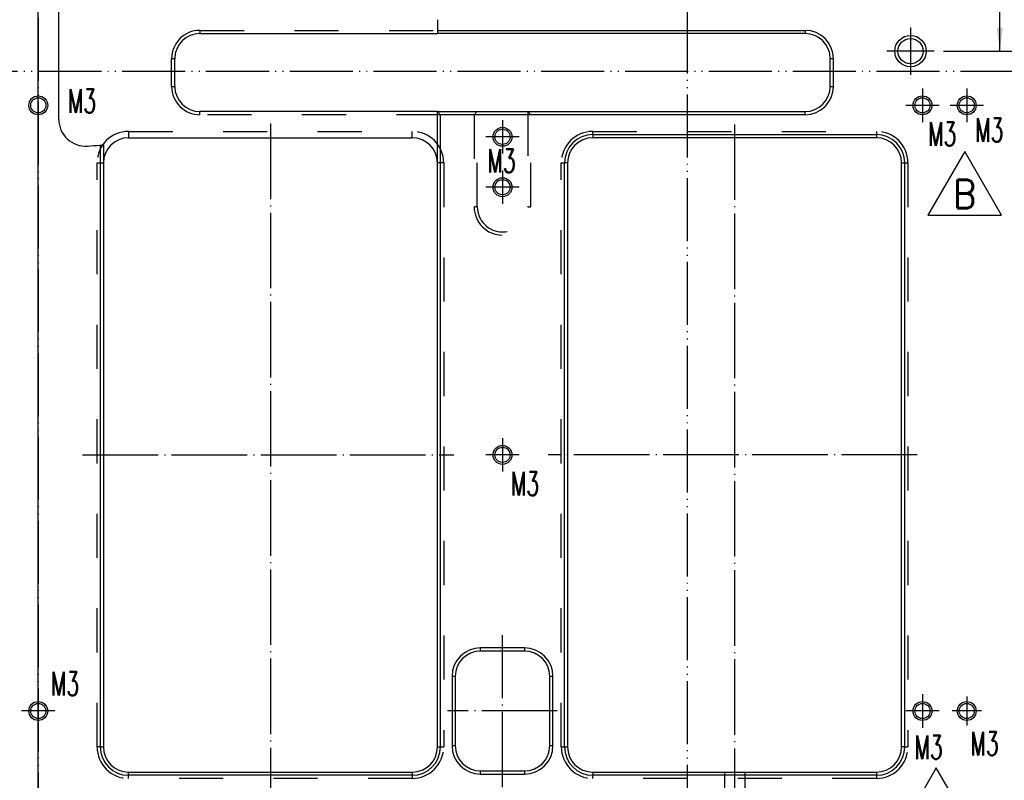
# Model space of a CAD drawing. Header units: inches. Extents: x -429 to 435, y -270 to 288.
# Tile 5 of 20: x -136 to -32, y -100 to -20. Entities that reach past the tile are written whole.
import ezdxf

# ---------------------------------------------------------------- set-up
doc = ezdxf.new("R2010")
doc.units = ezdxf.units.IN
for name, pattern in [('DASHED', [15, 7, -8]), ('DOT_CENTER', [14, 12, -1, 0, -1]), ('PHANTOM', [13, 10, -1, 0, -1, 0, -1])]:
    doc.linetypes.add(name, pattern=pattern)
doc.layers.add('1', color=7, linetype='Continuous')
doc.styles.add('CONVERTER_12', font='txt.shx', dxfattribs={"width": 0.63})
doc.styles.add('CONVERTER_13', font='txt.shx', dxfattribs={"width": 0.9})
doc.dimstyles.new('ME10_DIM_107', dxfattribs={"dimtxt": 4.5, "dimasz": 3.75, "dimexe": 3, "dimexo": 1.5, "dimgap": 1.5, "dimtad": 0, "dimdsep": 46, "dimtxsty": 'CONVERTER_12', "dimsah": 1, "dimcen": 0.09, "dimclrd": 3, "dimclre": 3, "dimclrt": 3, "dimadec": 0, "dimazin": 0, "dimtol": 1, "dimtp": 0.05, "dimtm": 0.05, "dimtfac": 0.7, "dimtdec": 0, "dimtix": 1, "dimtmove": 0, "dimatfit": 3, "dimfxl": 1, "dimtolj": 1, "dimtzin": 0, "dimarcsym": 0})
doc.dimstyles.new('ME10_DIM_116', dxfattribs={"dimtxt": 4.5, "dimasz": 3.75, "dimexe": 3, "dimexo": 1.5, "dimgap": 1.5, "dimtad": 0, "dimdsep": 46, "dimtxsty": 'CONVERTER_12', "dimsah": 1, "dimcen": 0.09, "dimclrd": 3, "dimclre": 3, "dimclrt": 3, "dimadec": 0, "dimazin": 0, "dimtfac": 1, "dimtdec": 4, "dimtix": 1, "dimtmove": 0, "dimatfit": 3, "dimfxl": 1, "dimtolj": 1, "dimtzin": 0, "dimarcsym": 0})
doc.dimstyles.new('ME10_DIM_117', dxfattribs={"dimtxt": 4.5, "dimasz": 3.75, "dimexe": 3, "dimexo": 1.5, "dimgap": 1.5, "dimtad": 0, "dimdsep": 46, "dimtxsty": 'CONVERTER_12', "dimsah": 1, "dimcen": 0.09, "dimclrd": 3, "dimclre": 3, "dimclrt": 3, "dimadec": 0, "dimazin": 0, "dimtfac": 1, "dimtdec": 4, "dimtix": 1, "dimtmove": 0, "dimatfit": 3, "dimfxl": 1, "dimtolj": 1, "dimtzin": 0, "dimarcsym": 0})
doc.dimstyles.new('ME10_DIM_118', dxfattribs={"dimtxt": 4.5, "dimasz": 3.75, "dimexe": 3, "dimexo": 1.5, "dimgap": 1.5, "dimtad": 0, "dimdsep": 46, "dimtxsty": 'CONVERTER_12', "dimsah": 1, "dimcen": 0.09, "dimclrd": 3, "dimclre": 3, "dimclrt": 3, "dimadec": 0, "dimazin": 0, "dimtfac": 1, "dimtdec": 4, "dimtix": 1, "dimtmove": 0, "dimatfit": 3, "dimfxl": 1, "dimtolj": 1, "dimtzin": 0, "dimarcsym": 0})
doc.dimstyles.new('ME10_DIM_93', dxfattribs={"dimtxt": 4.5, "dimasz": 3.75, "dimexe": 3, "dimexo": 1.5, "dimgap": 1.5, "dimtad": 0, "dimdsep": 46, "dimtxsty": 'CONVERTER_12', "dimsah": 1, "dimcen": 0.09, "dimclrd": 3, "dimclre": 3, "dimclrt": 3, "dimadec": 0, "dimazin": 0, "dimtol": 1, "dimtp": 0.03, "dimtm": 0.03, "dimtfac": 0.7, "dimtdec": 0, "dimtix": 1, "dimtmove": 0, "dimatfit": 3, "dimfxl": 1, "dimtolj": 1, "dimtzin": 0, "dimarcsym": 0})
doc.dimstyles.new('ME10_DIM_94', dxfattribs={"dimtxt": 4.5, "dimasz": 3.75, "dimexe": 3, "dimexo": 1.5, "dimgap": 1.5, "dimtad": 0, "dimdsep": 46, "dimtxsty": 'CONVERTER_12', "dimsah": 1, "dimcen": 0.09, "dimclrd": 3, "dimclre": 3, "dimclrt": 3, "dimadec": 0, "dimazin": 0, "dimtol": 1, "dimtp": 0.03, "dimtm": 0.03, "dimtfac": 0.7, "dimtdec": 0, "dimtix": 1, "dimtmove": 0, "dimatfit": 3, "dimfxl": 1, "dimtolj": 1, "dimtzin": 0, "dimarcsym": 0})

# ---------------------------------------------------------------- blocks, each defined once
blk = doc.blocks.new('REV_TRIANGLE__26', base_point=(-39, -103.6))
at = {"layer": '1', "color": 7, "linetype": 'Continuous'}
for p, q in [((-39, -99.1), (-42.9, -105.85)), ((-35.1, -105.85), (-39, -99.1)), ((-42.9, -105.85), (-35.1, -105.85))]:
    blk.add_line(p, q, dxfattribs=at)
at = {"layer": '1', "color": 3, "insert": (-39, -103.6), "char_height": 3, "attachment_point": 5, "line_spacing_factor": 1.080432, "style": 'CONVERTER_13'}
blk.add_mtext('B', dxfattribs=at)
blk = doc.blocks.new('REV_TRIANGLE__27', base_point=(-36, -38.38))
at = {"layer": '1', "color": 7, "linetype": 'Continuous'}
for p, q in [((-36, -33.88), (-39.9, -40.63)), ((-32.1, -40.63), (-36, -33.88)), ((-39.9, -40.63), (-32.1, -40.63))]:
    blk.add_line(p, q, dxfattribs=at)
at = {"layer": '1', "color": 3, "insert": (-36, -38.38), "char_height": 3, "attachment_point": 5, "line_spacing_factor": 1.080432, "style": 'CONVERTER_13'}
blk.add_mtext('B', dxfattribs=at)
blk = doc.blocks.new('D-D__30')
at = {"layer": '1', "color": 4, "linetype": 'PHANTOM'}
blk.add_line((-333.99, -38.1), (86.61, -38.1), dxfattribs=at)
blk = doc.blocks.new('A-A__33', base_point=(-201, -223.2))
at = {"layer": '1', "color": 4, "linetype": 'PHANTOM'}
blk.add_line((-201, 302.88), (-201, -184.54), dxfattribs=at)
blk = doc.blocks.new('B-B__34')
at = {"layer": '1', "color": 4, "linetype": 'PHANTOM'}
blk.add_line((-98, -184.76), (-98, 6.68), dxfattribs=at)
blk = doc.blocks.new('E7018-24196_large_stiffener__35', base_point=(-501, -178.3))
at = {"color": 7, "linetype": 'Continuous'}
for p, q in [((-197.75, -45.73), (-197.75, -7.28)), ((-137.67, -29.91), (-137.67, -31.6)), ((-175.34, -32.1), (-137.67, -32.1)), ((-137.67, -31.6), (-137.67, -32.1)), ((-137.67, -31.6), (-79.34, -31.6)), ((-79.34, -32.1), (-137.67, -32.1)), ((-179.34, -40.5), (-179.34, -36.1)), ((-75.34, -40.5), (-75.34, -36.1)), ((-74.84, -40.5), (-74.84, -36.1)), ((-137.67, -44.5), (-175.34, -44.5)), ((-137.17, -45), (-137.67, -44.5)), ((-137.67, -52.64), (-137.67, -44.5)), ((-137.67, -44.5), (-79.34, -44.5)), ((-79.34, -45), (-137.17, -45)), ((-137.17, -145.32), (-137.17, -45)), ((-113.01, -48.14), (-68.01, -48.14)), ((-191.17, -49.8), (-191.17, -145.32)), ((-190.67, -49.76), (-190.67, -52.64)), ((-186.67, -48.64), (-141.67, -48.64)), ((-68.01, -48.64), (-113.01, -48.64)), ((-190.67, -52.64), (-190.67, -145.32)), ((-137.67, -145.32), (-137.67, -52.64)), ((-117.51, -145.32), (-117.51, -52.64)), ((-117.01, -52.64), (-117.01, -145.32)), ((-64.01, -145.32), (-64.01, -52.64)), ((-63.51, -145.32), (-63.51, -52.64)), ((-123.84, -129.62), (-130.84, -129.62)), ((-123.84, -130.12), (-130.84, -130.12)), ((-135.34, -134.12), (-135.34, -145.12)), ((-134.84, -134.12), (-134.84, -145.12)), ((-119.84, -145.12), (-119.84, -134.12)), ((-119.34, -145.12), (-119.34, -134.12)), ((-186.67, -149.32), (-141.67, -149.32)), ((-141.67, -149.82), (-186.67, -149.82)), ((-130.84, -149.12), (-123.84, -149.12)), ((-130.84, -149.62), (-123.84, -149.62)), ((-113.01, -149.32), (-92.11, -149.32)), ((-68.01, -149.82), (-113.01, -149.82)), ((-92.11, -149.32), (-88.91, -149.32)), ((-88.91, -149.32), (-68.01, -149.32))]:
    blk.add_line(p, q, dxfattribs=at)
at = {"color": 3, "linetype": 'DASHED'}
for p, q in [((-175.34, -31.6), (-175.34, -32.1)), ((-175.34, -31.6), (-137.67, -31.6)), ((-179.34, -36.1), (-179.84, -36.1)), ((-179.84, -40.5), (-179.84, -36.1)), ((-179.84, -40.5), (-179.34, -40.5)), ((-175.34, -45), (-175.34, -44.5)), ((-137.17, -45), (-175.34, -45)), ((-131.84, -45), (-131.34, -44.5)), ((-131.84, -45), (-131.84, -59.6)), ((-131.34, -59.6), (-131.34, -44.5)), ((-123.34, -44.5), (-122.84, -45)), ((-123.34, -44.5), (-123.34, -59.6)), ((-122.84, -59.6), (-122.84, -45)), ((-186.67, -47.64), (-141.67, -47.64)), ((-186.67, -47.64), (-186.67, -48.64)), ((-141.67, -48.64), (-141.67, -47.64)), ((-113.01, -47.64), (-68.01, -47.64)), ((-113.01, -48.14), (-113.01, -47.64)), ((-68.01, -47.64), (-68.01, -48.14)), ((-191.67, -145.32), (-191.67, -52.64)), ((-191.67, -52.64), (-190.67, -52.64)), ((-136.67, -52.64), (-137.67, -52.64)), ((-136.67, -52.64), (-136.67, -145.32)), ((-118.01, -145.32), (-118.01, -52.64)), ((-118.01, -52.64), (-117.51, -52.64)), ((-63.51, -52.64), (-63.01, -52.64)), ((-63.01, -52.64), (-63.01, -145.32)), ((-131.34, -59.6), (-131.84, -59.6)), ((-123.34, -59.6), (-122.84, -59.6)), ((-191.17, -145.32), (-191.67, -145.32)), ((-137.17, -145.32), (-136.67, -145.32)), ((-118.01, -145.32), (-117.51, -145.32)), ((-63.51, -145.32), (-63.01, -145.32)), ((-186.67, -150.32), (-186.67, -149.82)), ((-141.67, -149.82), (-141.67, -150.32)), ((-113.01, -150.32), (-113.01, -149.82)), ((-92.11, -149.32), (-92.11, -170.8)), ((-88.91, -149.32), (-88.91, -170.8)), ((-68.01, -149.82), (-68.01, -150.32)), ((-141.67, -150.32), (-186.67, -150.32)), ((-68.01, -150.32), (-113.01, -150.32))]:
    blk.add_line(p, q, dxfattribs=at)
at = {"color": 1, "linetype": 'Continuous'}
for p, q in [((-79.34, -31.6), (-79.34, -32.1)), ((-74.84, -36.1), (-75.34, -36.1)), ((-75.34, -40.5), (-74.84, -40.5)), ((-79.34, -45), (-79.34, -44.5)), ((-113.01, -48.14), (-113.01, -48.64)), ((-68.01, -48.14), (-68.01, -48.64)), ((-117.01, -52.64), (-117.51, -52.64)), ((-64.01, -52.64), (-63.51, -52.64)), ((-130.84, -130.12), (-130.84, -129.62)), ((-123.84, -129.62), (-123.84, -130.12)), ((-134.84, -134.12), (-135.34, -134.12)), ((-119.34, -134.12), (-119.84, -134.12)), ((-135.34, -145.12), (-134.84, -145.12)), ((-119.84, -145.12), (-119.34, -145.12)), ((-191.17, -145.32), (-190.67, -145.32)), ((-137.67, -145.32), (-137.17, -145.32)), ((-117.51, -145.32), (-117.01, -145.32)), ((-63.51, -145.32), (-64.01, -145.32)), ((-186.67, -149.82), (-186.67, -149.32)), ((-141.67, -149.32), (-141.67, -149.82)), ((-130.84, -149.62), (-130.84, -149.12)), ((-123.84, -149.12), (-123.84, -149.62)), ((-113.01, -149.32), (-113.01, -149.82)), ((-68.01, -149.32), (-68.01, -149.82))]:
    blk.add_line(p, q, dxfattribs=at)
at = {"color": 7, "linetype": 'Continuous'}
for centre, radius in [((-62.6, -34.9), 2.5), ((-62.6, -34.9), 2), ((-201, -43.5), 1.5), ((-60.71, -43.5), 1.5), ((-53.68, -43.5), 1.5), ((-201, -43.5), 1.2), ((-60.71, -43.5), 1.2), ((-53.68, -43.5), 1.2), ((-127.34, -48.5), 1.5), ((-127.34, -48.5), 1.2), ((-127.34, -56.5), 1.5), ((-127.34, -56.5), 1.2), ((-127.34, -98.98), 1.5), ((-127.34, -98.98), 1.2), ((-201, -139.62), 1.5), ((-201, -139.62), 1.2), ((-60.71, -139.62), 1.5), ((-60.71, -139.62), 1.2), ((-53.68, -139.62), 1.5), ((-53.68, -139.62), 1.2)]:
    blk.add_circle(centre, radius, dxfattribs=at)
at = {"color": 3, "linetype": 'DASHED'}
for centre, radius, start, end in [((-175.34, -36.1), 4.5, 90, 180), ((-175.34, -40.5), 4.5, 180, 270), ((-186.67, -52.64), 5, 90, 180), ((-141.67, -52.64), 5, 0, 90), ((-113.01, -52.64), 5, 90, 180), ((-68.01, -52.64), 5, 0, 90), ((-127.34, -59.6), 4.5, 180, 0), ((-127.34, -59.6), 4, 180, 0), ((-186.67, -145.32), 5, 180, 270), ((-141.67, -145.32), 5, 270, 0), ((-113.01, -145.32), 5, 180, 270), ((-68.01, -145.32), 5, 270, 0)]:
    blk.add_arc(centre, radius, start, end, dxfattribs=at)
at = {"color": 7, "linetype": 'Continuous'}
for centre, radius, start, end in [((-175.34, -36.1), 4, 90, 180), ((-79.34, -36.1), 4.5, 0, 90), ((-79.34, -36.1), 4, 0, 90), ((-175.34, -40.5), 4, 180, 270), ((-79.34, -40.5), 4, 270, 0), ((-79.34, -40.5), 4.5, 270, 0), ((-193.5, -45.73), 4.25, 180, 274.1157), ((-113.01, -52.64), 4.5, 90, 180), ((-68.01, -52.64), 4.5, 0, 90), ((-201, 58.5), 108.75, 274.1157, 275.1861), ((-201, 58.5), 108.75, 275.1861, 275.4507), ((-186.67, -52.64), 4, 90, 180), ((-141.67, -52.64), 4, 0, 90), ((-113.01, -52.64), 4, 90, 180), ((-68.01, -52.64), 4, 0, 90), ((-130.84, -134.12), 4.5, 90, 180), ((-123.84, -134.12), 4.5, 0, 90), ((-130.84, -134.12), 4, 90, 180), ((-123.84, -134.12), 4, 0, 90), ((-130.84, -145.12), 4.5, 180, 270), ((-130.84, -145.12), 4, 180, 270), ((-123.84, -145.12), 4, 270, 0), ((-123.84, -145.12), 4.5, 270, 0), ((-186.67, -145.32), 4.5, 180, 270), ((-186.67, -145.32), 4, 180, 270), ((-141.67, -145.32), 4, 270, 0), ((-141.67, -145.32), 4.5, 270, 0), ((-113.01, -145.32), 4.5, 180, 270), ((-113.01, -145.32), 4, 180, 270), ((-68.01, -145.32), 4.5, 270, 0), ((-68.01, -145.32), 4, 270, 0)]:
    blk.add_arc(centre, radius, start, end, dxfattribs=at)
at = {"layer": '1', "color": 1, "linetype": 'DOT_CENTER'}
for p, q in [((-62.6, -31.15), (-62.6, -38.65)), ((-58.85, -34.9), (-66.35, -34.9)), ((-60.71, -40.85), (-60.71, -46.15)), ((-53.68, -40.85), (-53.68, -46.15)), ((-58.06, -43.5), (-63.36, -43.5)), ((-51.03, -43.5), (-56.33, -43.5)), ((-164.17, -46.39), (-164.17, -152.29)), ((-127.34, -45.85), (-127.34, -51.15)), ((-90.51, -46.52), (-90.51, -146.82)), ((-124.69, -48.5), (-129.99, -48.5)), ((-127.34, -53.85), (-127.34, -59.15)), ((-124.69, -56.5), (-129.99, -56.5)), ((-127.34, -96.33), (-127.34, -101.63)), ((-193.99, -98.98), (-135.07, -98.98)), ((-124.69, -98.98), (-129.99, -98.98)), ((-61.55, -98.98), (-120.07, -98.98)), ((-127.34, -151.73), (-127.34, -127.57)), ((-201, -136.97), (-201, -142.27)), ((-60.71, -136.97), (-60.71, -142.27)), ((-53.68, -137.3), (-53.68, -141.94)), ((-198.35, -139.62), (-203.65, -139.62)), ((-118.64, -139.62), (-136.09, -139.62)), ((-58.06, -139.62), (-63.36, -139.62)), ((-51.36, -139.62), (-56, -139.62)), ((-90.51, -146.57), (-90.51, -179.8))]:
    blk.add_line(p, q, dxfattribs=at)
blk = doc.blocks.new('*D132')
at = {"layer": '1', "color": 3, "linetype": 'Continuous'}
for p, q in [((-248.5, 6.26), (-248.5, -8.57)), ((-201, -183.04), (-201, -2.57)), ((-248.5, -5.57), (-235.81, -5.57)), ((-214.29, -5.57), (-201, -5.57))]:
    blk.add_line(p, q, dxfattribs=at)
at = {"layer": '1', "color": 3}
for points in [[(-244.75, -5.07), (-244.75, -6.06), (-248.5, -5.57)], [(-204.75, -6.06), (-204.75, -5.07), (-201, -5.57)]]:
    blk.add_solid(points, dxfattribs=at)
at = {"layer": '1', "color": 3, "insert": (-234.31, -7.59), "char_height": 4.5, "attachment_point": 7, "rotation": 0.0001, "line_spacing_factor": 0.60024, "style": 'CONVERTER_12'}
blk.add_mtext('\\C3;47,5\\C3;\\H3.15;{\\Fgdt;`}0,03', dxfattribs=at)
blk = doc.blocks.new('*D133')
at = {"layer": '1', "color": 3, "linetype": 'Continuous'}
for p, q in [((-153.5, 6.48), (-153.5, -8.57)), ((-201, -183.04), (-201, -2.57)), ((-185.72, -5.57), (-201, -5.57)), ((-153.5, -5.57), (-164.2, -5.57))]:
    blk.add_line(p, q, dxfattribs=at)
at = {"layer": '1', "color": 3}
for points in [[(-197.25, -5.07), (-197.25, -6.06), (-201, -5.57)], [(-157.25, -6.06), (-157.25, -5.07), (-153.5, -5.57)]]:
    blk.add_solid(points, dxfattribs=at)
at = {"layer": '1', "color": 3, "insert": (-184.22, -7.59), "char_height": 4.5, "attachment_point": 7, "rotation": 0.0001, "line_spacing_factor": 0.60024, "style": 'CONVERTER_12'}
blk.add_mtext('\\C3;47,5\\C3;\\H3.15;{\\Fgdt;`}0,03', dxfattribs=at)
blk = doc.blocks.new('*D146')
at = {"layer": '1', "color": 3, "linetype": 'Continuous'}
for p, q in [((107.83, 58.5), (-51.43, 58.5)), ((-48.43, 23.91), (-48.43, 58.5)), ((-48.43, -34.9), (-48.43, 2.39)), ((-57.35, -34.9), (-45.43, -34.9))]:
    blk.add_line(p, q, dxfattribs=at)
at = {"layer": '1', "color": 3}
for points in [[(-47.93, 54.75), (-48.92, 54.75), (-48.43, 58.5)], [(-48.92, -31.15), (-47.93, -31.15), (-48.43, -34.9)]]:
    blk.add_solid(points, dxfattribs=at)
at = {"layer": '1', "color": 3, "insert": (-46.4, 3.89), "char_height": 4.5, "attachment_point": 7, "rotation": 90, "line_spacing_factor": 0.60024, "style": 'CONVERTER_12'}
blk.add_mtext('\\C3;93,4\\C3;\\H3.15;{\\Fgdt;`}0,05', dxfattribs=at)
blk = doc.blocks.new('*D155')
at = {"layer": '1', "color": 3, "linetype": 'Continuous'}
for p, q in [((-273, -18), (-273, -30.67)), ((-201, -183.04), (-201, -24.67)), ((-273, -27.67), (-239.61, -27.67)), ((-231.89, -27.67), (-201, -27.67))]:
    blk.add_line(p, q, dxfattribs=at)
at = {"layer": '1', "color": 3}
for points in [[(-269.25, -27.17), (-269.25, -28.16), (-273, -27.67)], [(-204.75, -28.16), (-204.75, -27.17), (-201, -27.67)]]:
    blk.add_solid(points, dxfattribs=at)
at = {"layer": '1', "color": 3, "insert": (-238.11, -29.92), "char_height": 4.5, "attachment_point": 7, "rotation": 0.0001, "line_spacing_factor": 0.60024, "style": 'CONVERTER_12'}
blk.add_mtext('72', dxfattribs=at)
blk = doc.blocks.new('*D156')
at = {"layer": '1', "color": 3, "linetype": 'Continuous'}
for p, q in [((-259.36, 68.87), (-259.36, 50.81)), ((-201, -183.04), (-201, 56.81)), ((-259.36, 53.81), (-238.65, 53.81)), ((-224.15, 53.81), (-201, 53.81))]:
    blk.add_line(p, q, dxfattribs=at)
at = {"layer": '1', "color": 3}
for points in [[(-255.61, 54.3), (-255.61, 53.32), (-259.36, 53.81)], [(-204.75, 53.32), (-204.75, 54.3), (-201, 53.81)]]:
    blk.add_solid(points, dxfattribs=at)
at = {"layer": '1', "color": 3, "insert": (-237.15, 51.78), "char_height": 4.5, "attachment_point": 7, "rotation": 0.0001, "line_spacing_factor": 0.60024, "style": 'CONVERTER_12'}
blk.add_mtext('58,36', dxfattribs=at)
blk = doc.blocks.new('*D157')
at = {"layer": '1', "color": 3, "linetype": 'Continuous'}
for p, q in [((-266.78, 62.18), (-266.78, 40.36)), ((-201, -183.04), (-201, 46.36)), ((-266.78, 43.36), (-242.87, 43.36)), ((-228.38, 43.36), (-201, 43.36))]:
    blk.add_line(p, q, dxfattribs=at)
at = {"layer": '1', "color": 3}
for points in [[(-263.03, 43.86), (-263.03, 42.87), (-266.78, 43.36)], [(-204.75, 42.87), (-204.75, 43.86), (-201, 43.36)]]:
    blk.add_solid(points, dxfattribs=at)
at = {"layer": '1', "color": 3, "insert": (-241.37, 41.34), "char_height": 4.5, "attachment_point": 7, "rotation": 0.0001, "line_spacing_factor": 0.60024, "style": 'CONVERTER_12'}
blk.add_mtext('65,78', dxfattribs=at)
blk = doc.blocks.new('front1', base_point=(-201, 58.5))
blk.add_blockref('E7018-24196_large_stiffener__35', (-501, -178.3))
at = {"layer": '1'}
for name, p in [('B-B__34', (0, 0)), ('A-A__33', (-201, -223.205)), ('D-D__30', (0, 0))]:
    blk.add_blockref(name, p, dxfattribs=at)
at = {"layer": '1', "xscale": 1.5, "yscale": 1.5, "zscale": 1.5}
for name, p in [('REV_TRIANGLE__27', (-54.001, -57.573)), ('REV_TRIANGLE__26', (-58.507, -155.397))]:
    blk.add_blockref(name, p, dxfattribs=at)
at = {"layer": '1', "color": 1, "style": 'CONVERTER_12', "width": 0.63}
for p in [(-196.269, -44.704), (-59.779, -49.946), (-52.309, -49.302), (-129.711, -54.182), (-125.978, -105.415), (-198.965, -137.169), (-61.951, -147.254), (-53.077, -146.662)]:
    blk.add_text('M3', height=3.75, dxfattribs=at).set_placement(p)
at = {"layer": '1'}
for base, p2, dimstyle, picture, middle in [((-259.362, 53.809), (-259.362, 70.37), 'ME10_DIM_117', '*D156', (-231.397, 53.809)), ((-266.784, 43.362), (-266.784, 63.681), 'ME10_DIM_118', '*D157', (-235.625, 43.362)), ((-153.5, -5.565), (-153.5, 7.98), 'ME10_DIM_94', '*D133', (-174.961, -5.565)), ((-248.5, -5.565), (-248.5, 7.76), 'ME10_DIM_93', '*D132', (-225.049, -5.565)), ((-273, -27.667), (-273, -16.5), 'ME10_DIM_116', '*D155', (-235.749, -27.667))]:
    dim = blk.add_linear_dim(base=base, p1=(-201, -184.539), p2=p2, dimstyle=dimstyle, dxfattribs=at)
    dim.commit()
    dim.dimension.update_dxf_attribs({"geometry": picture, "text_midpoint": middle, "text_rotation": 0.00014})
dim = blk.add_linear_dim(base=(-48.426, -34.9), p1=(109.328, 58.5), p2=(-58.85, -34.9), angle=90, dimstyle='ME10_DIM_107', dxfattribs=at)
dim.commit()
dim.dimension.update_dxf_attribs({"geometry": '*D146', "text_midpoint": (-48.426, 13.15), "text_rotation": 90})

msp = doc.modelspace()

# ---------------------------------------------------------------- block references
at = {"xscale": 0.66666666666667, "yscale": 0.66666666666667, "zscale": 0.66666666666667}
msp.add_blockref('front1', (-134, 39), dxfattribs=at)

doc.saveas('drawing.dxf')
